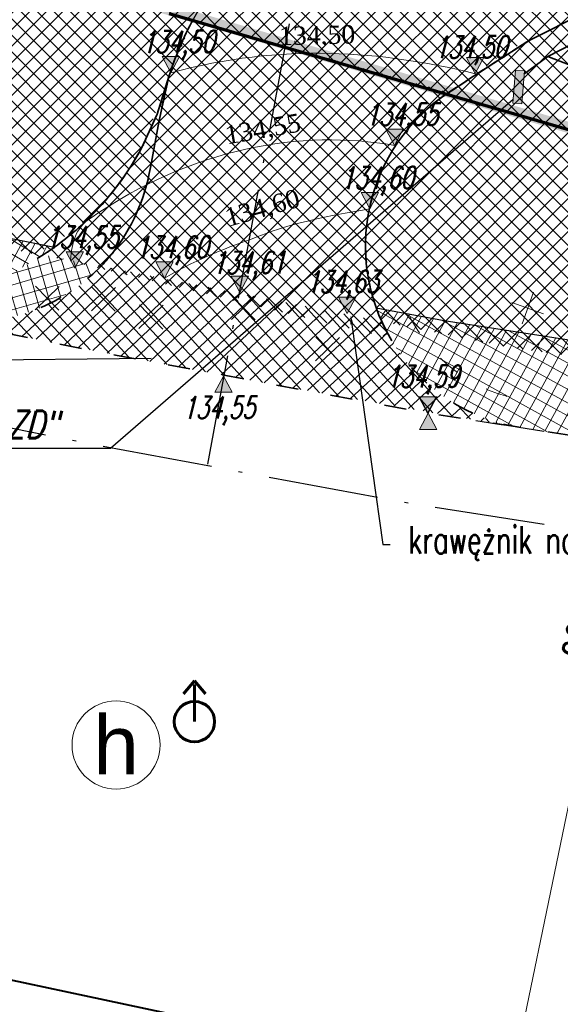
# Model space of a CAD drawing. Header units: metres. Extents: x 7472034 to 8439876, y 5890181 to 5961460.
# Tile 6 of 202: x 8439446 to 8439461, y 5890353 to 5890380. Entities that reach past the tile are written whole.
import ezdxf
from ezdxf import colors
from ezdxf.entities.mleader import LeaderData, LeaderLine
from ezdxf.enums import TextEntityAlignment as Align
from ezdxf.math import Vec2, Vec3

# ---------------------------------------------------------------- set-up
doc = ezdxf.new("R2010")
doc.units = ezdxf.units.M
doc.header["$MEASUREMENT"] = 0
for name, pattern in [('$0$DASHED2', [0.375, 0.25, -0.125]), ('$0$L218_500', [1, 0.5, -0.5]), ('ACAD_ISO03W100', [30, 12, -18]), ('ACAD_ISO10W100', [18, 12, -3, 0, -3]), ('BUW', [1.5, 1, -0.5]), ('CENTER', [2, 1.25, -0.25, 0.25, -0.25]), ('DASHDOTX2', [2, 1, -0.5, 0, -0.5]), ('DASHED', [19.049999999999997, 12.7, -6.349999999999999])]:
    doc.linetypes.add(name, pattern=pattern)
doc.layers.get('0').update_dxf_attribs({"linetype": 'CONTINUOUS', "lineweight": 5})
doc.layers.get('Defpoints').update_dxf_attribs({"linetype": 'CONTINUOUS'})
for name, color, linetype in [('# oś', 3, 'CONTINUOUS'), ('$0$# Wymiar', 2, 'CONTINUOUS'), ('100_rzut_wym_wew', 7, 'CONTINUOUS'), ('2D - Ogólne', 7, 'CONTINUOUS')]:
    doc.layers.add(name, color=color, linetype=linetype)
for name, color, linetype, lineweight in [('### Krawężnik', 6, 'CONTINUOUS', 35), ('### Krawężnik najazdowy', 6, 'ACAD_ISO03W100', 35), ('### rzędne', 172, 'CONTINUOUS', 35), ('### rzędne brzegowe', 10, 'CONTINUOUS', 35), ('###pasy ruchu', 132, 'CONTINUOUS', 100), ('$0$### wypełnienie kostka', 142, 'CONTINUOUS', 15), ('_a_widok', 7, 'CONTINUOUS', 5), ('a___HP', 7, 'CONTINUOUS', 5), ('a_opisy', 7, 'CONTINUOUS', 18), ('E_Kable_ziemia2', 10, 'DASHED', 35), ('E_Kanal_sterownicze', 10, 'DASHDOTX2', 35), ('E_LAMPY', 10, 'CONTINUOUS', 25), ('KOLOR-OBIEKT', 21, 'CONTINUOUS', 13), ('ZAG-obrys 018 wymiary', 7, 'CONTINUOUS', 18), ('ZAG-OBRYS005', 7, 'CONTINUOUS', 0), ('ZAG-OBRYS070', 7, 'CONTINUOUS', 70), ('ZAG-OPIS_020', 7, 'CONTINUOUS', 25)]:
    doc.layers.add(name, color=color, linetype=linetype, lineweight=lineweight)
doc.layers.add('_IS_NO', color=11, linetype='CONTINUOUS', lineweight=20, plot=False)
doc.styles.add('ARIAL', font='arial.ttf')
doc.styles.add('DIM', font='simplex.shx', dxfattribs={"width": 0.8})
doc.styles.add('RS', font='Romans.shx', dxfattribs={"width": 0.7})
doc.styles.add('style2', font='romans.shx', dxfattribs={"width": 0.7, "oblique": 15})
doc.styles.add('wojtek 1', font='times.ttf', dxfattribs={"height": 0.6})
doc.dimstyles.new('DIM-WEW_500', dxfattribs={"dimscale": 5, "dimtxt": 18, "dimasz": 10, "dimexe": 4, "dimexo": 8, "dimgap": 5, "dimtad": 1, "dimlfac": 0.01, "dimzin": 9, "dimdsep": 46, "dimtxsty": 'DIM', "dimblk": 'ARCHTICK', "dimcen": 5, "dimclrt": 112, "dimadec": 4, "dimazin": 2, "dimtfac": 4, "dimtmove": 0, "dimatfit": 3, "dimldrblk": 'ARCHTICK', "dimfxl": 0, "dimtolj": 1, "dimlwd": 13, "dimarcsym": 0})
pattern_1 = [(45, (967499.2092647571, -71042.97165620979), (-0.2245064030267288, 0.2245064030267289), []), (135, (967499.2092647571, -71042.97165620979), (-0.2245064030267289, -0.2245064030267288), [])]
pattern_2 = [(61, (-7471780.020262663, -5961378.212846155), (-0.2776917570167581, 0.153927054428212), []), (151, (-7471780.020262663, -5961378.212846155), (-0.153927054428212, -0.2776917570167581), [])]

# ---------------------------------------------------------------- blocks, each defined once
blk = doc.blocks.new('NUMER_')
blk.add_circle((0, 0), 120)
at = {"style": 'ARIAL'}
blk.add_attdef('1', (-58.85081040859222, -80.22409284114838), '', height=170, rotation=359.9999984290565, dxfattribs=at)
blk = doc.blocks.new('A$C2CC52E2D')
at = {"color": 174, "linetype": 'Continuous', "lineweight": 60}
for points in [[(0.5499473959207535, 1.661145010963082), (0.2492774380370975, 1.309681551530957)], [(0.5499473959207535, 1.661145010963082), (0.8506173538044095, 1.309681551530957)], [(0.5499473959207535, 0.5499910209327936), (0.5499473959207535, 1.560924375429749)]]:
    blk.add_lwpolyline(points, dxfattribs=at)
blk.add_circle((0.5499473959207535, 0.5499910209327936), 0.55, dxfattribs=at)
blk = doc.blocks.new('23123')
at = {"layer": 'a_opisy', "linetype": '$0$L218_500'}
blk.add_hatch(color=250, dxfattribs=at).paths.add_polyline_path([(8443019.232991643, 5888878.045012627), (8443018.761079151, 5888878.045012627), (8443018.28916666, 5888878.045012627), (8443018.761079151, 5888877.16129482)])
at = {"layer": 'a_opisy', "color": 250, "linetype": 'CENTER'}
for points in [[(8443018.28916666, 5888878.045012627), (8443018.761079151, 5888878.045012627)], [(8443019.232991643, 5888878.045012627), (8443018.761079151, 5888877.16129482), (8443018.28916666, 5888878.045012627)], [(8443018.28916666, 5888878.045012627), (8443018.761079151, 5888877.16129482), (8443019.232991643, 5888878.045012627)], [(8443019.232991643, 5888878.045012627), (8443018.761079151, 5888878.045012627)]]:
    blk.add_lwpolyline(points, dxfattribs=at)
blk = doc.blocks.new('LAM')
at = {"lineweight": 40}
blk.add_line((6.835788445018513e-16, -161.5506126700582), (6.835788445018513e-16, -18.60614954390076), dxfattribs=at)
for centre, radius in [((0, 0), 18.60614954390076), ((6.835788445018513e-16, -243.8416448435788), 82.29103217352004)]:
    blk.add_circle(centre, radius, dxfattribs=at)
blk.add_arc((6.835788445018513e-16, -321.8015997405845), 82.29103217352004, 28.27372536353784, 151.7262746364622, dxfattribs=at)
for points in [[(-72.47327324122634, -282.8216222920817), (-60.85573633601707, -299.2347250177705), (-51.68273205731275, -257.7648198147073)], [(18.17331868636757, -241.5423668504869), (-60.85573633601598, -299.2347250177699), (45.93429220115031, -253.5238231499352), (-32.76859408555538, -318.3959581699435)], [(-60.85573633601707, -299.2347250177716), (-18.22487994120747, -241.5540594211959), (18.17331868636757, -241.5423668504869)], [(-33.98132504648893, -246.854394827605), (-60.85573633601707, -299.2347250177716), (-18.22487994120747, -241.5540594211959)], [(-51.68273205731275, -257.7648198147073), (-60.85573633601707, -299.2347250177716), (-33.98132504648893, -246.854394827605)], [(-32.76859408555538, -318.3959581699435), (45.93429220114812, -253.5238231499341), (2.278341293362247, -326.1011314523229)], [(45.93429220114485, -253.5238231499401), (72.47327324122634, -282.8216222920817), (2.278341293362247, -326.1011314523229)], [(2.278341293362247, -326.1011314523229), (72.47327324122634, -282.8216222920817), (33.98364006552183, -318.7878000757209), (58.17943860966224, -302.6549622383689)]]:
    blk.add_solid(points, dxfattribs=at)
blk = doc.blocks.new('Elektryk_v3')
at = {"layer": 'E_Kable_ziemia2', "color": 1, "ltscale": 0.1}
blk.add_lwpolyline([(-47.96946479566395, -75.14773775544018), (-47.96946479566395, -75.14773775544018), (-49.02163782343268, -75.68542804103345), (-49.67984542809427, -76.16707987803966)], dxfattribs=at)
at = {"layer": 'E_Kanal_sterownicze', "color": 1}
blk.add_line((-49.02163782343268, -75.68542804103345), (-46.05801309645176, -76.84391856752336), dxfattribs=at)
at = {"layer": 'E_LAMPY', "color": 1, "xscale": -0.007200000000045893, "yscale": 0.007200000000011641, "zscale": 0.0072, "rotation": 204.023319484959}
blk.add_blockref('LAM', (-47.995441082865, -75.12338280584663), dxfattribs=at)
blk = doc.blocks.new('A$C2D0F1821')
at = {"ltscale": 0.1}
for p, q in [((0.4569985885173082, 0.9141682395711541), (0.4569985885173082, 0)), ((0.9140827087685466, 0.4570841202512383), (-8.553080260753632e-05, 0.4570841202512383))]:
    blk.add_line(p, q, dxfattribs=at)
blk = doc.blocks.new('_Oblique')
at = {"color": 0, "linetype": 'ByBlock', "lineweight": -2}
blk.add_line((-0.5, -0.5), (0.5, 0.5), dxfattribs=at)
blk = doc.blocks.new('*D123')
at = {"layer": 'Defpoints', "color": 0, "linetype": 'Continuous'}
for p in [(8439464.346717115, 5890376.168968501), (8439458.919744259, 5890349.871943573), (8439459.376926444, 5890349.777593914)]:
    blk.add_point(p, dxfattribs=at)
at = {"layer": 'ZAG-obrys 018 wymiary', "color": 0, "linetype": 'Continuous', "lineweight": 13}
blk.add_line((8439464.8038993, 5890376.074618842), (8439459.376926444, 5890349.777593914), dxfattribs=at)
at = {"layer": 'ZAG-obrys 018 wymiary', "color": 0, "linetype": 'Continuous', "lineweight": -2}
for p, q in [((8439464.8038993, 5890376.074618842), (8439465.19564418, 5890375.993773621)), ((8439459.376926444, 5890349.777593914), (8439459.768671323, 5890349.696748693))]:
    blk.add_line(p, q, dxfattribs=at)
at = {"layer": 'ZAG-obrys 018 wymiary', "color": 0, "linetype": 'Continuous', "lineweight": 13, "xscale": 0.3, "yscale": 0.3, "zscale": 0.3}
for p, rotation in [((8439464.8038993, 5890376.074618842), 78.3394479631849), ((8439459.376926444, 5890349.777593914), 258.3394479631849)]:
    blk.add_blockref('_Oblique', p, dxfattribs=dict(at, rotation=rotation))
at = {"layer": 'ZAG-obrys 018 wymiary', "color": 112, "linetype": 'Continuous', "lineweight": 25, "insert": (8439461.502795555, 5890363.047374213), "char_height": 0.8, "attachment_point": 5, "rotation": 78.33944796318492, "style": 'RS'}
blk.add_mtext('\\A1;26.9', dxfattribs=at)
blk = doc.blocks.new('_ArchTick')
at = {"layer": '100_rzut_wym_wew', "color": 0, "linetype": 'Continuous', "const_width": 0.15}
blk.add_lwpolyline([(-0.5, -0.5), (0.5, 0.5)], dxfattribs=at)
blk = doc.blocks.new('A$C1D2679FE')
at = {"layer": '$0$### wypełnienie kostka'}
h = blk.add_hatch(dxfattribs=at)
h.set_pattern_fill('ANSI37', color=251, scale=0.1, angle=331.0157065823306, style=0)
h.set_pattern_definition([(16.01570658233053, (-7471780.020262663, -5961378.212846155), (-0.08759852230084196, 0.3051765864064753), []), (106.0157065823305, (-7471780.020262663, -5961378.212846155), (-0.3051765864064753, -0.08759852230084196), [])])
edge = h.paths.add_edge_path()
edge.add_line((164.6785834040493, 36.19721257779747), (161.6520284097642, 36.81213263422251))
edge.add_arc((163.2277286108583, 44.6554207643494), 7.999999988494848, 258.6406082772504, 303.0550363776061)
edge.add_line((167.591283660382, 37.95024461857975), (169.1645984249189, 37.64070775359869))
edge.add_arc((165.5707693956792, 41.11696909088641), 4.999999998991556, 259.7212557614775, 315.95267691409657, ccw=False)
h = blk.add_hatch(dxfattribs=at)
h.set_pattern_fill('ANSI37', color=251, scale=0.1, angle=447.5807577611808, style=0)
h.set_pattern_definition([(132.5807577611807, (-7471780.020262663, -5961378.212846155), (-0.233782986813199, -0.2148296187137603), []), (222.5807577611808, (-7471780.020262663, -5961378.212846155), (0.2148296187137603, -0.233782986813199), [])])
edge = h.paths.add_edge_path()
edge.add_arc((252.8680110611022, 467.5386607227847), 440.2657102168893, 258.4326346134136, 260.5525987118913, ccw=False)
edge.add_arc((165.5707693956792, 41.11696908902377), 4.999999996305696, 258.6406106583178, 315.9526769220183)
edge.add_line((169.1645984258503, 37.64070775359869), (176.8101732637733, 36.13650318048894))
edge.add_arc((181.3600994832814, 38.17009353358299), 4.983705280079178, 204.0822642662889, 261.2489403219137)
at = {"layer": 'KOLOR-OBIEKT', "lineweight": 9, "ltscale": 200}
h = blk.add_hatch(dxfattribs=at)
h.set_pattern_fill('ANSI37', color=253, scale=0.1, angle=16)
h.set_pattern_definition(pattern_2)
edge = h.paths.add_edge_path()
edge.add_line((196.975401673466, 33.54016214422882), (192.3495923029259, 34.13512154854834))
edge.add_line((192.3495923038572, 34.13512154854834), (187.7176397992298, 34.7308710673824))
edge.add_line((187.7176398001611, 34.7308710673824), (178.5077782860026, 36.15998750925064))
edge.add_line((178.5077782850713, 36.15998750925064), (176.6601969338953, 36.5026140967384))
edge.add_arc((181.3685569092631, 38.18527459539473), 5.000000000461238, 199.6657310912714, 261.1796204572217)
edge.add_line((180.6018702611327, 33.24440507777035), (187.358021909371, 32.19603671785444))
edge.add_line((187.3580219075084, 32.19603671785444), (192.0230219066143, 31.59603671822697))
edge.add_line((192.0230219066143, 31.59603671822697), (196.6880219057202, 30.9960367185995))
edge.add_line((196.6880219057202, 30.9960367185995), (201.9780219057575, 30.48103671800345))
edge.add_line((201.9780219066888, 30.48103671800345), (207.2680219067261, 29.96603671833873))
edge.add_line((207.2680219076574, 29.96603671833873), (216.468021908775, 29.35603671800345))
edge.add_line((216.4680219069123, 29.35603671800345), (221.8830219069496, 29.11103671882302))
edge.add_line((221.8830219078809, 29.11103671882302), (227.2980219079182, 28.86603671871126))
edge.add_line((227.2980219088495, 28.86603671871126), (233.718021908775, 28.60103671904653))
edge.add_line((233.7180219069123, 28.60103671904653), (240.1380219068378, 28.33603671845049))
edge.add_line((240.1380219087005, 28.33603671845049), (245.3280219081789, 28.076036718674))
edge.add_line((245.3280219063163, 28.076036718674), (246.1380219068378, 28.00603671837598))
edge.add_line((246.1380219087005, 28.00603671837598), (248.4280219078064, 27.98603671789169))
edge.add_line((248.4280219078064, 27.98603671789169), (251.4080219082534, 28.33603671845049))
edge.add_line((251.4080219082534, 28.33603671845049), (255.3380219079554, 29.13603671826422))
edge.add_line((255.3380219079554, 29.13603671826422), (258.1480219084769, 30.35603671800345))
edge.add_line((258.1480219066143, 30.35603671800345), (260.6280219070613, 32.076036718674))
edge.add_line((260.6280219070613, 32.076036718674), (262.7080219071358, 34.29603671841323))
edge.add_line((262.7080219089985, 34.29603671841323), (264.3880219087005, 36.826036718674))
edge.add_line((264.3880219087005, 36.826036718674), (265.608021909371, 39.59603671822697))
edge.add_line((265.6080219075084, 39.59603671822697), (266.4080219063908, 42.53603671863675))
edge.add_line((266.4080219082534, 42.53603671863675), (266.6380219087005, 45.60603671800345))
edge.add_line((266.6380219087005, 45.60603671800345), (266.3380219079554, 48.59603671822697))
edge.add_line((266.3380219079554, 48.59603671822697), (265.628021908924, 51.53603671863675))
edge.add_line((265.6280219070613, 51.53603671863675), (264.5280219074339, 54.28603671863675))
edge.add_line((264.5280219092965, 54.28603671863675), (263.3880219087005, 57.11603671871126))
edge.add_line((263.3880219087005, 57.11603671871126), (262.5430219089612, 59.47103671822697))
edge.add_line((262.5430219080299, 59.47103671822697), (261.6980219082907, 61.826036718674))
edge.add_line((261.6980219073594, 61.826036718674), (260.5980219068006, 65.15103671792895))
edge.add_line((260.5980219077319, 65.15103671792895), (259.4980219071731, 68.47603671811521))
edge.add_line((259.4980219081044, 68.47603671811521), (257.3916487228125, 67.77919145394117))
edge.add_line((257.3916487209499, 67.77919145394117), (258.1675714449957, 64.34697791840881))
edge.add_line((258.167571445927, 64.34697791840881), (259.2776264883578, 60.99158426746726))
edge.add_line((259.2776264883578, 60.99158426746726), (260.1334384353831, 58.60645156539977))
edge.add_line((260.1334384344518, 58.60645156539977), (260.9950570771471, 56.20513570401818))
edge.add_line((260.9950570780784, 56.20513570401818), (262.1522789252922, 53.33238322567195))
edge.add_line((262.1522789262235, 53.33238322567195), (263.1827648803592, 50.75616833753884))
edge.add_line((263.1827648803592, 50.75616833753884), (263.8083402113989, 48.16575780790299))
edge.add_line((263.8083402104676, 48.16575780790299), (264.0684198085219, 45.57363114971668))
edge.add_line((264.0684198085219, 45.57363114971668), (263.8734869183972, 42.97170083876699))
edge.add_line((263.8734869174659, 42.97170083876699), (263.1880731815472, 40.45280535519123))
edge.add_line((263.1880731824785, 40.45280535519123), (262.1337886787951, 38.05906103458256))
edge.add_line((262.1337886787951, 38.05906103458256), (260.6936748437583, 35.89031817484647))
edge.add_line((260.6936748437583, 35.89031817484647), (258.9457271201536, 34.02472012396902))
edge.add_line((258.9457271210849, 34.02472012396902), (256.8967191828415, 32.60363397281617))
edge.add_line((256.8967191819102, 32.60363397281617), (254.5645412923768, 31.59108698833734))
edge.add_line((254.5645412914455, 31.59108698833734), (251.0026761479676, 30.86602538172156))
edge.add_line((251.0026761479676, 30.86602538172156), (248.2893446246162, 30.54734550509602))
edge.add_line((248.2893446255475, 30.54734550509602), (246.2595893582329, 30.56507262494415))
edge.add_line((246.2595893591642, 30.56507262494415), (245.5023283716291, 30.63051493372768))
edge.add_line((245.5023283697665, 30.63051493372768), (240.2548571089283, 30.89339403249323))
edge.add_line((240.2548571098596, 30.89339403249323), (233.8236017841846, 31.1588586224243))
edge.add_line((233.8236017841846, 31.1588586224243), (227.4086662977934, 31.42364957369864))
edge.add_line((227.4086662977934, 31.42364957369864), (221.9987299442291, 31.66842047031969))
edge.add_line((221.9987299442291, 31.66842047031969), (217.4544723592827, 31.90290945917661))
edge.add_line((217.4544723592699, 31.90290945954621), (217.0910134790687, 31.92589690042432))
edge.add_line((217.0910134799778, 31.92589689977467), (214.8768218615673, 32.06593639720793))
edge.add_line((214.876821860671, 32.06593639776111), (207.0033997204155, 32.56390146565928))
edge.add_line((207.0033997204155, 32.56390146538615), (202.2260741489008, 33.02899081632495))
edge.add_line((202.2260741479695, 33.02899081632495), (196.975401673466, 33.54016214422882))
h = blk.add_hatch(dxfattribs=at)
h.set_pattern_fill('ANSI37', color=253, scale=0.1, angle=16)
h.set_pattern_definition(pattern_2)
edge = h.paths.add_edge_path()
edge.add_line((167.8985794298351, 38.16056491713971), (161.1833786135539, 39.50963444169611))
edge.add_line((161.1833786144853, 39.50963444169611), (157.0043466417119, 40.45760962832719))
edge.add_line((157.0043466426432, 40.45760962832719), (152.8192723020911, 41.40695547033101))
edge.add_line((152.8192723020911, 41.40695547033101), (151.9226838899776, 41.62925011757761))
edge.add_line((151.9226838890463, 41.62925011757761), (150.6780219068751, 40.95603671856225))
edge.add_line((150.6780219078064, 40.95603671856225), (150.4380219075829, 40.53603671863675))
edge.add_line((150.4380219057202, 40.53603671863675), (150.3780219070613, 40.01603671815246))
edge.add_line((150.3780219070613, 40.01603671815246), (150.6180219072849, 39.52603671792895))
edge.add_line((150.6180219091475, 39.52603671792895), (151.0353157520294, 39.21174898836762))
edge.add_line((151.0353157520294, 39.21174898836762), (151.3366222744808, 39.13704489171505))
edge.add_line((151.3366222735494, 39.13704489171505), (161.6519075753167, 36.81194063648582))
edge.add_arc((163.2271836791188, 44.65668702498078), 8.001346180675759, 258.6456423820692, 305.7201115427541)
at = {"layer": '# oś', "color": 0, "linetype": 'ACAD_ISO10W100', "ltscale": 0.25, "flags": 128}
for points in [[(174.2867750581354, 44.24244779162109), (172.0554562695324, 32.21027307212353)], [(160.1997381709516, 34.54614504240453), (169.0838709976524, 32.76134170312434), (177.6583379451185, 31.17124102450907), (181.6376703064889, 30.55375841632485)]]:
    blk.add_lwpolyline(points, dxfattribs=at)
at = {"layer": '### Krawężnik najazdowy', "color": 253, "ltscale": 0.05}
for centre, radius, start, end in [((163.2277286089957, 44.65542077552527), 8, 258.6406106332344, 303.0550362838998), ((165.5707693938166, 41.11696909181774), 5, 258.6406106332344, 315.9526769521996), ((181.3685569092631, 38.18527459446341), 5, 204.1823624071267, 261.1796204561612)]:
    blk.add_arc(centre, radius, start, end, dxfattribs=at)
at = {"layer": '### Krawężnik najazdowy', "color": 253, "lineweight": 18, "ltscale": 0.05}
blk.add_arc((181.3685569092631, 38.18527459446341), 4.25, 205.7423307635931, 261.1796204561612, dxfattribs=at)
at = {"layer": '###pasy ruchu', "color": 251, "linetype": 'ACAD_ISO03W100', "lineweight": 13, "ltscale": 0.08, "const_width": 0.05}
blk.add_lwpolyline([(214.0080132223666, 8.569695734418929), (201.4566502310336, 11.13792844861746), (186.787675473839, 14.40993032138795), (181.3800373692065, 15.41321196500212), (174.2181059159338, 16.60203459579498), (167.2433200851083, 18.08767362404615), (160.2855678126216, 19.56968448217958), (153.7596911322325, 21.29359156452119), (147.2029862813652, 23.0256423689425), (139.6783655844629, 25.36254132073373), (131.9442959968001, 27.76448819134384), (117.8451880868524, 32.21631270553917), (109.1295996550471, 34.96827903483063), (103.7201853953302, 36.6763135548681), (89.36336584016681, 41.20688791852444), (75.00836579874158, 45.73688793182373), (46.60583704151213, 54.70452914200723), (32.20666666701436, 59.26768171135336), (3.480604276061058, 68.36801832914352)], dxfattribs=at)
at = {"layer": '$0$# Wymiar', "color": 7, "linetype": '$0$DASHED2', "ltscale": 3}
for p, q in [((178.50090287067, 42.28119455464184), (180.8867224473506, 43.8379911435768)), ((179.3754966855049, 33.43470442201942, 1.829566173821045e-06), (184.9228293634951, 32.57391142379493))]:
    blk.add_line(p, q, dxfattribs=at)
blk.add_lwpolyline([(170.8106013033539, 41.95054373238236), (170.4869496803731, 40.20528307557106)], dxfattribs=at)
for centre, radius, start, end in [((178.676459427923, 40.4916825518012), 7.999999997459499, 116.6509555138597, 169.4948140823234), ((163.2277286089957, 44.65542077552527), 8, 303.9990892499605, 346.6042533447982), ((181.3685569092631, 38.18527459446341), 5, 124.9645613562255, 203.5059345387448), ((165.5707693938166, 41.11696909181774), 5, 315.9526769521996, 349.4940750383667)]:
    blk.add_arc(centre, radius, start, end, dxfattribs=at)
at = {"layer": '2D - Ogólne', "flags": 128}
for points in [[(151.9226838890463, 41.62925011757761), (152.8192723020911, 41.40695547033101), (157.0043466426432, 40.45760962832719), (161.1833786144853, 39.50963444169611), (167.8985794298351, 38.16056491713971)], [(176.6601969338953, 36.5026140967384), (178.5077782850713, 36.15998750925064), (187.7176398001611, 34.7308710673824), (192.3495923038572, 34.13512154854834), (196.975401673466, 33.54016214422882), (202.2260741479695, 33.02899081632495), (207.0033997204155, 32.56390146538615)]]:
    blk.add_lwpolyline(points, dxfattribs=at)
blk = doc.blocks.new('A$C2C426404')
at = {"layer": '_IS_NO', "ltscale": 0.1}
blk.add_open_spline([(19.84904630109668, 12.26465344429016), (17.30612030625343, 12.88633149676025), (14.57957356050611, 13.10612899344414), (11.5524655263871, 12.28787034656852)], degree=3, dxfattribs=at)
at = {"layer": '_IS_NO'}
for points in [[(17.64644186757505, 10.31224328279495), (15.11100896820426, 10.75323902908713, -6.098553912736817e-07), (12.1480149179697, 10.25787169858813, -1.219710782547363e-06), (9.358348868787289, 8.322185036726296)], [(9.358348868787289, 8.322185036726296), (8.966287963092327, 8.064583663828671), (8.855092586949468, 7.673827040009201), (8.81978540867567, 7.187724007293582)]]:
    blk.add_open_spline(points, degree=3, dxfattribs=at)
at = {"layer": '_IS_NO', "ltscale": 0.1}
blk.add_open_spline([(11.38116219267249, 6.695029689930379), (12.41777361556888, 7.302810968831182), (13.45289355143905, 7.624240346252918), (15.00765516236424, 8.252206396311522), (16.97530701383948, 8.584750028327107)], degree=3, knots=[0, 0, 0, 0, 3.04345233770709, 4.830364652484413, 4.830364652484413, 4.830364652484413, 4.830364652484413], dxfattribs=at)
at = {"layer": '### rzędne', "color": 0, "linetype": '$0$L218_500', "lineweight": 25, "xscale": 0.5, "yscale": 0.5, "zscale": 0.5}
for p in [(-4221497.828050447, -2944426.292760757, -1.829566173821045e-06), (-4221489.531469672, -2944426.315977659, -1.829566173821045e-06), (-4221491.734074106, -2944428.268387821, -1.829566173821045e-06), (-4221492.405232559, -2944429.995897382), (-4221500.442776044, -2944431.613852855), (-4221497.999377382, -2944431.88561772)]:
    blk.add_blockref('23123', p, dxfattribs=at)
at = {"layer": '### rzędne', "color": 0, "linetype": '$0$L218_500', "lineweight": 25, "xscale": 0.5, "yscale": 0.5, "zscale": 0.5, "rotation": 180}
blk.add_blockref('23123', (4221522.370677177, 2944442.612113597), dxfattribs=at)
at = {"layer": '### rzędne brzegowe', "color": 0, "linetype": '$0$L218_500', "lineweight": 25, "xscale": 0.5, "yscale": 0.5, "zscale": 0.5}
for p in [(-4221495.950294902, -2944432.272220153), (-4221493.026547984, -2944432.846547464, -1.829566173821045e-06), (-4221490.836222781, -2944435.558018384)]:
    blk.add_blockref('23123', p, dxfattribs=at)
at = {"layer": '### rzędne', "color": 0, "linetype": 'CENTER', "lineweight": 25, "char_height": 0.6, "attachment_point": 1, "style": 'style2'}
for s, insert, rotation in [('134,50', (10.7610859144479, 13.42469897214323, -1.829566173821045e-06), 0.43190741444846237), ('134,50', (18.73030441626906, 13.28245883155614, -1.829566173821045e-06), 0.43190741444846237), ('134,55', (16.85506225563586, 11.44907190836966, -1.829566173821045e-06), 0.43190741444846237), ('134,60', (16.18390380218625, 9.721562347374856), 0.43190741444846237), ('134,55', (8.146360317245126, 8.103606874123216), 0.43190741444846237), ('134,60', (10.58975897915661, 7.831842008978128), 0.43190741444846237), ('134,61', (12.68191576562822, 7.412892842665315), 0.4319074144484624), ('134,63', (15.23522610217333, 6.890781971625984, -1.829566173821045e-06), 0.43190741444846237), ('134,59', (17.42555130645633, 4.314996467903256), 0.4319074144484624), ('134,55', (11.8679922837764, 3.466951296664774), 0.43190741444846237)]:
    blk.add_mtext(s, dxfattribs=dict(at, insert=insert, rotation=rotation))
at = {"layer": '_IS_NO', "char_height": 0.5, "attachment_point": 1, "style": 'wojtek 1'}
for s, insert, rotation in [('134,50', (14.49586880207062, 13.5403690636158), 1.2721525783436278), ('134,55', (12.9950978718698, 10.82905407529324), 10.006765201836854), ('134,60', (12.97895955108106, 8.571754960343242), 15.77325464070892)]:
    blk.add_mtext(s, dxfattribs=dict(at, insert=insert, rotation=rotation))

msp = doc.modelspace()

# ---------------------------------------------------------------- hatches: boundary and pattern name
at = {"layer": 'KOLOR-OBIEKT', "lineweight": 9}
h = msp.add_hatch(dxfattribs=at)
h.set_pattern_fill('ANSI37', color=73, scale=0.1)
h.set_pattern_definition(pattern_1)
edge = h.paths.add_edge_path()
edge.add_arc((8439443.60123986, 5890379.17988472), 6.652831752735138, 296.7043321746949, 335.0331150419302)
edge.add_arc((8439476.194075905, 5890367.917634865), 27.87464989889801, 155.1393615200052, 162.3446315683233, ccw=False)
edge.add_arc((8439457.399943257, 5890376.211109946), 7.345078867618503, 127.98309878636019, 152.2023641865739, ccw=False)
edge.add_arc((8439457.741930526, 5890376.488713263), 7.349948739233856, 107.1989600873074, 131.4182254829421, ccw=False)
edge.add_line((8439455.568618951, 5890383.509999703), (8439473.898437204, 5890392.710084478))
edge.add_arc((8439481.742870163, 5890376.384611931), 18.11232128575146, 99.26977735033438, 115.6644084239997, ccw=False)
edge.add_line((8439478.825278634, 5890394.260401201), (8439481.377171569, 5890394.321440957))
edge.add_arc((8439482.909595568, 5890377.390082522), 17.00056533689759, 88.22393661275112, 95.17163768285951, ccw=False)
edge.add_arc((8439482.561499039, 5890405.235869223), 10.88860248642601, 274.6092070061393, 298.9976789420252)
edge.add_arc((8443006.923870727, 5883371.657126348), 7856.29059094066, 116.59181359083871, 116.61107962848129, ccw=False)
edge.add_arc((8439465.895823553, 5890431.340313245), 42.15757971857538, 305.2087751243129, 306.7865132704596)
edge.add_arc((8439488.80074795, 5890400.283338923), 3.577668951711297, 310.8590814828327, 340.7280968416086)
edge.add_line((8439492.177934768, 5890399.102523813), (8439493.275267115, 5890403.980640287))
edge.add_line((8439493.275267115, 5890403.980640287), (8439502.266345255, 5890408.28072203))
edge.add_line((8439502.266345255, 5890408.28072203), (8439504.844191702, 5890407.694009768))
edge.add_line((8439504.844191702, 5890407.694009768), (8439506.125281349, 5890405.329609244))
edge.add_arc((8439507.019670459, 5890405.776898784), 0.9999999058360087, 206.5699188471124, 283.6833393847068)
edge.add_line((8439507.256226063, 5890404.805280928), (8439511.624560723, 5890406.970734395))
edge.add_line((8439511.624560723, 5890406.970734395), (8439511.39896348, 5890407.420225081))
edge.add_line((8439511.39896348, 5890407.420225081), (8439510.561982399, 5890407.017405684))
edge.add_line((8439510.561982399, 5890407.017405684), (8439509.330427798, 5890409.481424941))
edge.add_line((8439509.330427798, 5890409.481424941), (8439512.635426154, 5890411.138401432))
edge.add_line((8439512.635426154, 5890411.138401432), (8439512.638568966, 5890411.136467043))
edge.add_line((8439512.638568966, 5890411.136467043), (8439515.998443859, 5890412.829496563))
edge.add_line((8439515.998443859, 5890412.829496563), (8439517.239018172, 5890410.325621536))
edge.add_line((8439517.239018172, 5890410.325621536), (8439513.919446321, 5890408.633274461))
edge.add_line((8439513.919446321, 5890408.633274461), (8439514.091312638, 5890408.235941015))
edge.add_line((8439514.091312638, 5890408.235941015), (8439518.839102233, 5890410.604261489))
edge.add_line((8439518.839102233, 5890410.604261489), (8439518.585943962, 5890412.843737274))
edge.add_line((8439518.585943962, 5890412.843737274), (8439518.274555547, 5890413.628049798))
edge.add_line((8439518.274555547, 5890413.628049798), (8439517.839658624, 5890414.494365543))
edge.add_line((8439517.839658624, 5890414.494365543), (8439524.310164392, 5890417.742607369))
edge.add_line((8439524.310164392, 5890417.742607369), (8439525.122207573, 5890416.124990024))
edge.add_line((8439525.122207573, 5890416.124990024), (8439526.840645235, 5890414.670893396))
edge.add_line((8439526.840645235, 5890414.670893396), (8439527.244697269, 5890414.489695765))
edge.add_arc((8439552.769967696, 5890317.570311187), 100.2242811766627, 102.79246926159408, 104.75471345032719, ccw=False)
edge.add_arc((8439529.321881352, 5890420.105147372), 4.960037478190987, 284.6730648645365, 320.3902958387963)
edge.add_arc((8435016.013859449, 5889290.11735932), 4655.555010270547, 14.00691021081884, 14.04831962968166)
edge.add_line((8439532.327549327, 5890420.207226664), (8439525.877549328, 5890423.127226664))
edge.add_line((8439525.877549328, 5890423.127226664), (8439431.028022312, 5890376.803268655))
edge.add_line((8439431.028022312, 5890376.803268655), (8439435.479127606, 5890375.417226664))
edge.add_line((8439435.479127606, 5890375.417226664), (8439446.590932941, 5890373.236661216))
edge = h.paths.add_edge_path()
edge.add_arc((8439530.228804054, 5890405.916425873), 3.001836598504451, 99.44813666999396, 208.2631515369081)
edge.add_line((8439527.5848402, 5890404.494990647), (8439533.209264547, 5890393.206690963))
edge.add_line((8439533.209264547, 5890393.206690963), (8439519.17443581, 5890386.185049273))
edge.add_line((8439519.17443581, 5890386.185049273), (8439523.57812012, 5890377.411604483))
edge.add_line((8439523.57812012, 5890377.411604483), (8439517.455507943, 5890374.324033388))
edge.add_line((8439517.455507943, 5890374.324033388), (8439517.445860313, 5890374.319191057))
edge.add_line((8439517.445860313, 5890374.319191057), (8439517.33905848, 5890374.265585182))
edge.add_line((8439517.33905848, 5890374.265585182), (8439516.815779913, 5890375.308140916))
edge.add_line((8439516.815779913, 5890375.308140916), (8439511.370501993, 5890372.574998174))
edge.add_line((8439511.370501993, 5890372.574998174), (8439511.888417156, 5890371.529804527))
edge.add_line((8439511.888417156, 5890371.529804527), (8439506.425671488, 5890368.787948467))
edge.add_line((8439506.425671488, 5890368.787948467), (8439505.890341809, 5890369.841556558))
edge.add_line((8439505.890341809, 5890369.841556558), (8439505.8884594, 5890369.869391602))
edge.add_line((8439505.8884594, 5890369.869391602), (8439500.283276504, 5890366.97762632))
edge.add_line((8439500.283276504, 5890366.97762632), (8439519.478066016, 5890366.160130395))
edge.add_line((8439519.478066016, 5890366.160130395), (8439542.767549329, 5890378.417226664))
edge.add_line((8439542.767549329, 5890378.417226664), (8439538.675788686, 5890394.802262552))
edge.add_line((8439538.675788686, 5890394.802262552), (8439537.066416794, 5890401.238139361))
edge.add_line((8439537.066416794, 5890401.238139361), (8439535.557306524, 5890407.69906358))
edge.add_arc((8439531.145391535, 5890400.872499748), 8.128158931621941, 57.12596579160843, 99.98506404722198)
edge = h.paths.add_edge_path()
edge.add_line((8439470.194509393, 5890384.137651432), (8439461.355169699, 5890379.697090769))
edge.add_line((8439461.355169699, 5890379.697090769), (8439460.080861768, 5890379.068371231))
edge.add_line((8439460.080861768, 5890379.068371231), (8439457.869254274, 5890377.642639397))
edge.add_arc((8439460.609507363, 5890373.444653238), 5.013190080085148, 123.1346622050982, 204.022759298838)
edge.add_line((8439456.030540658, 5890371.403786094), (8439459.447549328, 5890370.707226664))
edge.add_line((8439459.447549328, 5890370.707226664), (8439480.497107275, 5890367.736747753))
edge.add_line((8439480.497107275, 5890367.736747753), (8439497.963342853, 5890367.082590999))
edge.add_line((8439497.963342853, 5890367.082590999), (8439496.62020549, 5890369.722641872))
edge.add_line((8439496.62020549, 5890369.722641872), (8439494.91788047, 5890373.087302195))
edge.add_arc((8439489.468037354, 5890366.363615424), 8.654984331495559, 50.97371617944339, 58.22889977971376)
edge.add_line((8439494.025120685, 5890373.721722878), (8439490.036071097, 5890376.575637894))
edge.add_line((8439490.036071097, 5890376.575637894), (8439489.954459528, 5890375.592465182))
edge.add_line((8439489.954459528, 5890375.592465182), (8439490.917133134, 5890375.538648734))
edge.add_line((8439490.917133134, 5890375.538648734), (8439490.678913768, 5890371.956837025))
edge.add_line((8439490.678913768, 5890371.956837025), (8439482.55041443, 5890372.440399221))
edge.add_line((8439482.55041443, 5890372.440399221), (8439482.851718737, 5890376.020734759))
edge.add_line((8439482.851718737, 5890376.020734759), (8439487.354100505, 5890375.749064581))
edge.add_line((8439487.354100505, 5890375.749064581), (8439487.521080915, 5890378.34061919))
edge.add_line((8439487.521080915, 5890378.34061919), (8439481.803471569, 5890382.401025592))
edge.add_arc((8439487.942466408, 5890392.088814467), 11.46911116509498, 231.6002274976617, 237.6382272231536, ccw=False)
edge.add_line((8439480.818489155, 5890383.100518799), (8439480.351152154, 5890383.41057529))
edge.add_line((8439480.351152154, 5890383.41057529), (8439479.210044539, 5890382.939428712))
edge.add_line((8439479.210044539, 5890382.939428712), (8439480.412913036, 5890383.399613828))
edge.add_arc((8439474.682487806, 5890375.167564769), 10.03017472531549, 55.15777404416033, 116.5800473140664)
h.paths.add_polyline_path([(8439461.898919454, 5890370.792156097), (8439462.257176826, 5890373.552492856)], flags=16)
h = msp.add_hatch(dxfattribs=at)
h.set_pattern_fill('ANSI37', color=253, scale=0.1)
h.set_pattern_definition(pattern_1)
edge = h.paths.add_edge_path()
edge.add_arc((8439529.163071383, 5890420.279666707), 5.193757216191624, 276.50229096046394, 320.0240354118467, ccw=False)
edge.add_line((8439529.751227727, 5890415.119319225), (8439525.812744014, 5890414.153171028))
edge.add_line((8439525.812744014, 5890414.153171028), (8439519.208160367, 5890410.804184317))
edge.add_line((8439519.208160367, 5890410.804184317), (8439517.988028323, 5890410.126512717))
edge.add_line((8439517.988028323, 5890410.126512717), (8439514.091312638, 5890408.235941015))
edge.add_line((8439514.091312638, 5890408.235941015), (8439511.613697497, 5890406.992378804))
edge.add_line((8439511.613697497, 5890406.992378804), (8439509.258949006, 5890405.810485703))
edge.add_line((8439509.258949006, 5890405.810485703), (8439507.371756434, 5890404.83508177))
edge.add_arc((8439506.940777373, 5890405.737469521), 1.000023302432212, 206.5712342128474, 295.5290722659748, ccw=False)
edge.add_line((8439506.046377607, 5890405.290148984), (8439504.844186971, 5890407.693988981))
edge.add_line((8439504.844186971, 5890407.693988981), (8439502.261629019, 5890408.281795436))
edge.add_line((8439502.261629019, 5890408.281795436), (8439499.350132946, 5890407.011538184))
edge.add_line((8439499.350132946, 5890407.011538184), (8439493.30510976, 5890403.995621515))
edge.add_line((8439493.30510976, 5890403.995621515), (8439492.177918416, 5890399.102451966))
edge.add_arc((8439488.801253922, 5890400.282879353), 3.577047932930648, 293.05521913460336, 340.73119789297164, ccw=False)
edge.add_line((8439490.202090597, 5890396.991537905), (8439487.801423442, 5890395.78932472))
edge.add_arc((8439482.51122255, 5890404.317896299), 10.03607286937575, 278.1216072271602, 301.8109775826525, ccw=False)
edge.add_line((8439483.9290645, 5890394.382480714), (8439478.825278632, 5890394.260401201))
edge.add_arc((8439481.742870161, 5890376.384611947), 18.11232126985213, 99.26977735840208, 115.6644084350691)
edge.add_line((8439473.898437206, 5890392.710084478), (8439455.537130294, 5890383.494194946))
edge.add_arc((8439458.368862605, 5890375.380272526), 8.593860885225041, 109.2388197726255, 150.5606865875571)
edge.add_line((8439450.884668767, 5890379.604167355), (8439456.921008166, 5890377.849276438))
edge.add_line((8439456.921008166, 5890377.849276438), (8439458.055979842, 5890377.519316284))
edge.add_arc((8439462.056345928, 5890374.376166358), 5.087466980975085, 112.4172144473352, 141.842727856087, ccw=False)
edge.add_line((8439460.116249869, 5890379.079181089), (8439470.201913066, 5890384.141371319))
edge.add_arc((8439474.670732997, 5890375.058466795), 10.12272227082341, 52.60385305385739, 116.19734301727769, ccw=False)
edge.add_line((8439480.818489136, 5890383.100518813), (8439494.035062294, 5890373.735722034))
edge.add_arc((8439499.404929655, 5890380.165137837), 8.376924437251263, 230.1312663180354, 239.1071883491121)
edge.add_arc((8439492.046879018, 5890368.073539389), 5.778072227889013, 28.405105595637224, 58.05675779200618, ccw=False)
edge.add_line((8439497.129307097, 5890370.822183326), (8439498.920012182, 5890367.249241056))
edge.add_line((8439498.920012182, 5890367.249241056), (8439502.137476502, 5890368.864147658))
edge.add_line((8439502.137476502, 5890368.864147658), (8439500.881438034, 5890371.366619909))
edge.add_arc((8439501.41146424, 5890371.651481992), 0.6017260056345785, 32.69127385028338, 208.2557647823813, ccw=False)
edge.add_line((8439501.917872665, 5890371.97648152), (8439503.213570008, 5890369.395299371))
edge.add_line((8439503.213570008, 5890369.395299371), (8439521.788261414, 5890378.745992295))
edge.add_line((8439521.788261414, 5890378.745992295), (8439512.863585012, 5890396.520876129))
edge.add_arc((8439515.497668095, 5890397.863594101), 2.956566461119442, 115.92003145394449, 207.0101116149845, ccw=False)
edge.add_line((8439514.20530482, 5890400.522744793), (8439524.043376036, 5890405.489377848))
edge.add_line((8439524.043376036, 5890405.489377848), (8439526.586557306, 5890407.103247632))
edge.add_line((8439526.586557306, 5890407.103247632), (8439529.129738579, 5890408.717117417))
edge.add_arc((8439531.212438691, 5890401.016589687), 7.97720296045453, 58.08019787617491, 105.13424418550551, ccw=False)
edge.add_line((8439535.43023892, 5890407.787551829), (8439533.14312037, 5890416.942853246))
edge = h.paths.add_edge_path(flags=16)
edge.add_line((8439502.061371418, 5890393.458260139), (8439496.04637926, 5890390.43770596))
edge.add_arc((8439496.464019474, 5890389.751908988), 0.8029575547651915, 121.3407965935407, 301.694103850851)
edge.add_line((8439496.8858806, 5890389.068700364), (8439502.900872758, 5890392.089254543))
edge.add_arc((8439502.27990767, 5890392.650368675), 0.83692694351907, 317.898520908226, 465.1363795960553)
edge = h.paths.add_edge_path(flags=16)
edge.add_line((8439505.00109902, 5890384.089630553), (8439500.444638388, 5890381.798632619))
edge.add_arc((8439500.084983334, 5890382.51322949), 0.8000002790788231, 116.620304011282, 296.7160130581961, ccw=False)
edge.add_line((8439499.72652247, 5890383.228426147), (8439504.283989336, 5890385.517420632))
edge.add_arc((8439504.642916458, 5890384.80371257), 0.7988791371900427, -63.361719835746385, 116.69803695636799, ccw=False)
h = msp.add_hatch(dxfattribs=at)
h.set_pattern_fill('ANSI37', color=253, scale=2.6)
h.set_pattern_definition([(45, (0, 0), (-0.2298097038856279, 0.229809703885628), []), (135, (0, 0), (-0.229809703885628, -0.2298097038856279), [])])
edge = h.paths.add_edge_path()
edge.add_line((8439455.779230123, 5890374.806052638), (8439455.779839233, 5890374.810452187))
edge.add_line((8439455.779839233, 5890374.810452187), (8439455.780881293, 5890374.811868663))
edge.add_arc((8439460.603868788, 5890373.439481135), 5.014444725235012, 123.2021535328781, 164.1162263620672, ccw=False)
edge.add_line((8439457.857985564, 5890377.635286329), (8439450.885361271, 5890379.60515896))
edge.add_arc((8439458.474009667, 5890375.477818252), 8.638433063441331, 151.4589598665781, 157.7331730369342)
edge.add_line((8439450.479750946, 5890378.751096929), (8439450.175291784, 5890377.840246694))
edge.add_line((8439450.175291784, 5890377.840246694), (8439449.848171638, 5890376.875695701))
edge.add_line((8439449.848171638, 5890376.875695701), (8439449.32585241, 5890375.830886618))
edge.add_arc((8439443.950872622, 5890378.923135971), 6.201001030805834, 315.0796094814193, 330.0879939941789, ccw=False)
edge.add_arc((8439443.201294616, 5890378.916151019), 6.748017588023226, 302.3740040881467, 319.6204695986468, ccw=False)
edge.add_line((8439446.814477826, 5890373.216971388), (8439456.262162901, 5890370.951103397))
edge.add_arc((8439460.591765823, 5890373.452010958), 5.000000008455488, 168.0490816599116, 210.0120094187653, ccw=False)
edge.add_arc((8439460.603868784, 5890373.439481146), 5.014444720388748, 164.1853074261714, 167.9376534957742, ccw=False)

# ---------------------------------------------------------------- linework, layer by layer
at = {"layer": '### Krawężnik najazdowy', "ltscale": 0.05, "flags": 128}
msp.add_lwpolyline([(8439439.915353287, 5890372.263908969), (8439448.781230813, 5890370.48277308), (8439457.301230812, 5890368.90277308), (8439461.244222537, 5890368.290929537)], dxfattribs=at)
at = {"layer": '###pasy ruchu', "color": 251, "linetype": 'ACAD_ISO03W100', "lineweight": 13, "ltscale": 0.08, "const_width": 0.05}
msp.add_lwpolyline([(8439493.231222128, 5890343.836432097), (8439480.679859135, 5890346.404664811), (8439466.010884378, 5890349.676666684), (8439460.603246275, 5890350.679948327), (8439453.44131482, 5890351.868770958), (8439446.466528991, 5890353.354409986), (8439439.508776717, 5890354.836420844), (8439432.982900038, 5890356.560327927), (8439426.426195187, 5890358.292378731), (8439418.90157449, 5890360.629277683), (8439411.167504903, 5890363.031224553), (8439397.068396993, 5890367.483049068), (8439388.352808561, 5890370.235015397), (8439382.9433943, 5890371.943049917), (8439368.586574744, 5890376.473624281), (8439354.231574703, 5890381.003624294), (8439325.829045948, 5890389.971265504), (8439311.429875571, 5890394.534418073), (8439282.70381318, 5890403.634754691)], dxfattribs=at)
at = {"color": 231, "lineweight": 70, "ltscale": 0.3}
msp.add_line((8439450.242952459, 5890379.790727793), (8439475.080399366, 5890372.569959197), dxfattribs=at)
at = {"layer": '_a_widok', "lineweight": 35}
for p, q in [((8439460.088497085, 5890379.073185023), (8439470.188190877, 5890384.163197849)), ((8439450.233282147, 5890378.068751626), (8439449.970464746, 5890376.875695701))]:
    msp.add_line(p, q, dxfattribs=at)
for points in [[(8439450.233282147, 5890378.068751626), (8439449.915957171, 5890377.045791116), (8439449.488398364, 5890376.117667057, -0.07846047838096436), (8439447.981307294, 5890374.141585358, -0.04662484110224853), (8439446.814477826, 5890373.216971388)], [(8439455.700139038, 5890374.487379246, -0.1984100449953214), (8439457.869254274, 5890377.642639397)], [(8439449.970464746, 5890376.875695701), (8439449.73275069, 5890375.589002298, -0.1242935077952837), (8439448.686477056, 5890373.245480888, -0.02493400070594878), (8439448.354730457, 5890372.873570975)], [(8439455.700139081, 5890374.487379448, 0.1851717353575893), (8439456.262162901, 5890370.951103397)]]:
    msp.add_lwpolyline(points, format="xyb", dxfattribs=at)
for centre, radius, start, end in [((8439458.474009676, 5890375.477818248, 3.476175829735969e-05), 8.638433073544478, 151.2221489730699, 162.5465445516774), ((8439532.180742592, 5890264.716786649), 135.1838663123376, 122.2280383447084, 123.4194007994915)]:
    msp.add_arc(centre, radius, start, end, dxfattribs=at)
at = {"layer": 'KOLOR-OBIEKT', "lineweight": 9}
for points in [[(8439459.674916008, 5890378.244023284), (8439459.924062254, 5890378.223379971), (8439459.600600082, 5890377.347096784), (8439459.849746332, 5890377.326453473)], [(8439459.674920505, 5890378.244025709, 1.829566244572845e-06), (8439459.92406675, 5890378.223382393, 1.829566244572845e-06), (8439459.60060458, 5890377.347099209, 1.829566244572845e-06), (8439459.84975083, 5890377.326455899, 1.829566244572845e-06)]]:
    msp.add_solid(points, dxfattribs=at)
at = {"layer": 'ZAG-OBRYS005', "lineweight": 0}
for points in [[(8439459.849746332, 5890377.326453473), (8439459.600600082, 5890377.347096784), (8439459.674916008, 5890378.244023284), (8439459.924062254, 5890378.223379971)], [(8439459.849746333, 5890377.326453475), (8439459.600600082, 5890377.347096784), (8439459.674916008, 5890378.244023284), (8439459.924062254, 5890378.223379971)], [(8439459.84979782, 5890377.326462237), (8439459.600651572, 5890377.34710555), (8439459.6749675, 5890378.24403205), (8439459.924113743, 5890378.223388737)], [(8439459.84979782, 5890377.326462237), (8439459.600651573, 5890377.347105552), (8439459.6749675, 5890378.24403205), (8439459.924113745, 5890378.223388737)]]:
    msp.add_lwpolyline(points, close=True, dxfattribs=at)
at = {"layer": 'ZAG-OBRYS005', "lineweight": 0, "elevation": 1.829566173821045e-06}
for points in [[(8439459.84975083, 5890377.326455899), (8439459.60060458, 5890377.347099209), (8439459.674920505, 5890378.244025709), (8439459.92406675, 5890378.223382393)], [(8439459.84975083, 5890377.326455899), (8439459.60060458, 5890377.347099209), (8439459.674920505, 5890378.244025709), (8439459.924066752, 5890378.223382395)], [(8439459.849802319, 5890377.326464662), (8439459.600656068, 5890377.347107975), (8439459.674971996, 5890378.244034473), (8439459.924118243, 5890378.223391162)], [(8439459.84980232, 5890377.326464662), (8439459.600656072, 5890377.347107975), (8439459.674971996, 5890378.244034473), (8439459.924118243, 5890378.223391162)]]:
    msp.add_lwpolyline(points, close=True, dxfattribs=at)
at = {"layer": 'ZAG-OBRYS070', "color": 196, "linetype": 'BUW', "lineweight": 50, "ltscale": 3, "const_width": 0.3, "flags": 128}
msp.add_lwpolyline([(8439542.761230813, 5890378.44277308), (8439518.201230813, 5890365.87277308), (8439498.318540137, 5890366.928954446), (8439486.18449514, 5890370.070575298), (8439475.080399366, 5890372.569959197), (8439442.183929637, 5890382.26561104), (8439442.183929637, 5890382.26561104), (8439442.183929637, 5890382.26561104), (8439482.631230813, 5890402.022773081), (8439495.031636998, 5890408.082453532), (8439507.432043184, 5890414.142133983), (8439507.432043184, 5890414.142133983), (8439525.871230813, 5890423.15277308), (8439532.321230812, 5890420.23277308), (8439542.761230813, 5890378.44277308)], close=True, dxfattribs=at)
at = {"layer": 'ZAG-OPIS_020', "lineweight": 25, "elevation": -3.380200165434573e-08}
for points in [[(8439435.42878838, 5890367.951218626), (8439448.648290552, 5890367.951191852), (8439459.609736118, 5890377.456695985)], [(8439420.858980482, 5890370.236729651), (8439434.078482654, 5890370.236702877), (8439449.749564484, 5890370.40356664)]]:
    msp.add_lwpolyline(points, dxfattribs=at)

# ---------------------------------------------------------------- block references
at = {"layer": '### Krawężnik', "color": 1, "linetype": 'Continuous', "lineweight": 60, "ltscale": 0.2}
msp.add_blockref('A$C1D2679FE', (8439279.223208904, 5890335.266736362), dxfattribs=at)
at = {"layer": '### rzędne', "linetype": '$0$L218_500', "xscale": 0.5, "yscale": 0.5, "zscale": 0.5, "rotation": 180}
msp.add_blockref('23123', (12660966.68177039, 8834807.483420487), dxfattribs=at)
at = {"layer": '### rzędne brzegowe', "linetype": '$0$L218_500', "xscale": 0.5, "yscale": 0.5, "zscale": 0.5}
msp.add_blockref('23123', (4217947.920691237, 2945930.322125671), dxfattribs=at)
msp.add_blockref('23123', (4217947.920691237, 2945930.322125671), dxfattribs=at)
msp.add_blockref('23123', (4217947.920691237, 2945930.322125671), dxfattribs=at)
at = {"layer": '_a_widok', "color": 0, "linetype": 'Continuous', "lineweight": 60, "ltscale": 0.2}
msp.add_blockref('A$C2C426404', (8439438.733810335, 5890365.88383195), dxfattribs=at)
msp.add_blockref('A$C2C426404', (8439438.733810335, 5890365.88383195), dxfattribs=at)
at = {"layer": 'a___HP', "ltscale": 0.1}
msp.add_blockref('A$C2CC52E2D', (8439450.381283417, 5890359.952782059), dxfattribs=at)
at = {"layer": 'a_opisy', "ltscale": 0.1}
for p, rotation in [((8439446.273774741, 5890372.047428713, 1.829566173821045e-06), 314.0444878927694), ((8439447.805401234, 5890372.01790449, 1.829566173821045e-06), 314.0444878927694), ((8439451.622937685, 5890371.784018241, -1.829566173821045e-06), 314.0444878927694), ((8439459.425144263, 5890371.48875404), 340.2636914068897), ((8439449.103299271, 5890371.53391148), 314.0444878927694), ((8439453.909221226, 5890370.658387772), 314.0444878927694)]:
    msp.add_blockref('A$C2D0F1821', p, dxfattribs=dict(at, rotation=rotation))
at = {"layer": 'ZAG-OBRYS005', "lineweight": 9}
ref = msp.add_blockref('NUMER_', (8439448.79627099, 5890359.867591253), dxfattribs=dict(at, xscale=0.01, yscale=0.01, zscale=0.01))
ref.add_attrib('1', 'h', dxfattribs={"layer": '0', "height": 1.6, "style": 'ARIAL'}).set_placement((8439448.79627099, 5890359.867591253), align=Align.MIDDLE_CENTER)
at = {"layer": 'ZAG-OPIS_020', "lineweight": 25}
msp.add_blockref('Elektryk_v3', (8439509.580092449, 5890454.305613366), dxfattribs=at)

# ---------------------------------------------------------------- texts
at = {"layer": 'ZAG-OPIS_020', "lineweight": 25, "style": 'RS', "oblique": 15, "width": 0.75}
msp.add_text('ZNAK PODŚWIETLANY "WJAZD"', height=0.75, dxfattribs=at).set_placement((8439435.885371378, 5890368.219369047))

# ---------------------------------------------------------------- dimensions: what is measured, and where the dimension line sits
at = {"layer": 'ZAG-obrys 018 wymiary', "linetype": 'Continuous', "lineweight": 25}
dim = msp.add_aligned_dim(p1=(8439464.346717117, 5890376.168968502), p2=(8439458.91974426, 5890349.871943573), distance=0.46681624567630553, dimstyle='DIM-WEW_500', override={"dimscale": 0.1, "dimtxt": 8, "dimasz": 3, "dimgap": 2, "dimdec": 1, "dimlfac": 1, "dimtxsty": 'RS', "dimblk1": 'Oblique', "dimblk2": 'Oblique', "dimsah": 1, "dimfxl": 50, "dimfxlon": 1}, dxfattribs=at)
dim.commit()
dim.dimension.update_dxf_attribs({"geometry": '*D123', "text_midpoint": (8439461.502795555, 5890363.047374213)})

# ---------------------------------------------------------------- leaders
at = {"layer": 'ZAG-OPIS_020', "lineweight": 25}
ml = msp.add_multileader_mtext('Standard', dxfattribs=at)
ml.set_content('\\A1;krawężnik najazdowy', color=256, style='RS')
ml.set_leader_properties()
ml.build(insert=Vec2(0, 0))
ml.multileader.update_dxf_attribs({"text_left_attachment_type": 2, "text_right_attachment_type": 2, "dogleg_length": 0.2, "arrow_head_size": 0.25})
ctx = ml.context
ctx.base_point, ctx.char_height, ctx.arrow_head_size, ctx.landing_gap_size, ctx.plane_origin = Vec3(8439456.260126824, 5890365.329757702), 0.75, 0.25, 0.1, Vec3(8439436.960303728, 5890369.987351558)
ctx.left_attachment, ctx.right_attachment, ctx.text_align_type = 2, 2, 1
notes = []
notes.append((ctx, [(0, (1, 1, 0), (8439456.060126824, 5890365.329757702), (1, 0), 0.2, [(3, [(8439455.186570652, 5890371.569842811)], 0, [])])]))
ctx.mtext.insert, ctx.mtext.width, ctx.mtext.alignment, ctx.mtext.flow_direction = Vec3(8439460.422626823, 5890365.829757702), 10.8548852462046, 2, 5
for ctx, leaders in notes:
    for number, flags, end, landing, length, lines in leaders:
        leader = LeaderData()
        leader.index, (leader.has_last_leader_line, leader.has_dogleg_vector, leader.attachment_direction) = number, flags
        leader.last_leader_point, leader.dogleg_vector, leader.dogleg_length = Vec3(end), Vec3(landing), length
        for number, points, colour, breaks in lines:
            line = LeaderLine()
            line.index, line.vertices, line.color, line.breaks = number, Vec3.list(points), colors.encode_raw_color(colour), breaks
            leader.lines.append(line)
        ctx.leaders.append(leader)

doc.saveas('drawing.dxf')
